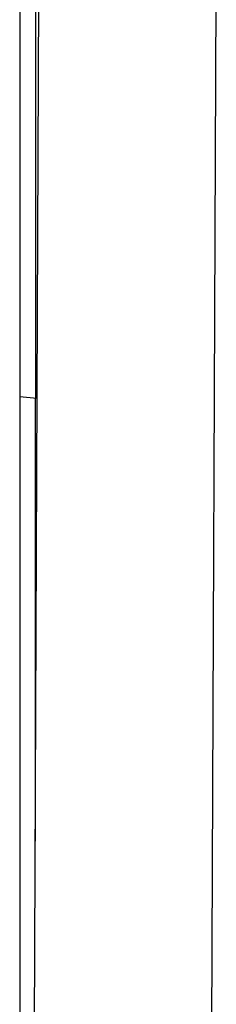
# Model space of a CAD drawing. Header units: inches. Extents: x 0 to 34, y 0 to 22.
# Tile 156 of 168: x 29.283 to 29.406, y 11.568 to 12.179. Entities that reach past the tile are written whole.
import ezdxf

# ---------------------------------------------------------------- set-up
doc = ezdxf.new("R2010")
doc.units = ezdxf.units.IN
doc.header["$LTSCALE"] = 1.87
doc.header["$MEASUREMENT"] = 0
doc.layers.get('0').update_dxf_attribs({"linetype": 'CONTINUOUS'})

msp = doc.modelspace()

# ---------------------------------------------------------------- linework, layer by layer
at = {"color": 7, "linetype": 'CONTINUOUS'}
for p, q in [((29.28357, 12.29213), (29.28357, 11.94497)), ((29.29341, 12.29213), (29.29342, 11.94411)), ((29.28377, 9.49439), (29.29578, 12.2487)), ((29.40602, 12.24973), (29.4015, 11.21286)), ((29.2835, 11.94497), (29.29446, 11.94401)), ((29.28367, 11.94496), (29.28371, 8.85941)), ((29.29325, 11.94412), (29.29326, 11.66893))]:
    msp.add_line(p, q, dxfattribs=at)

doc.saveas('drawing.dxf')
